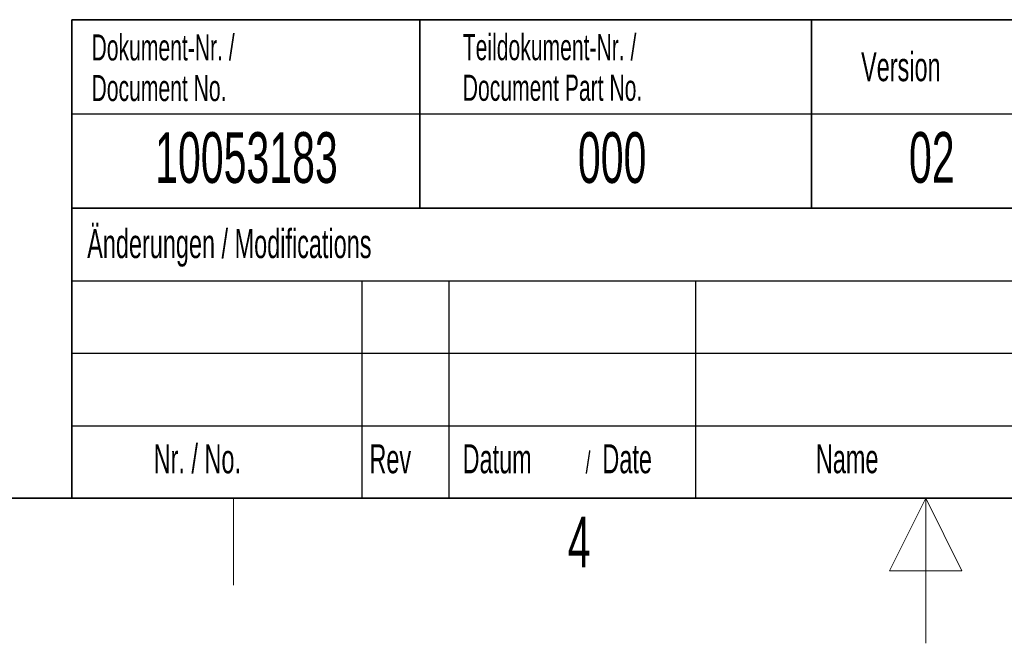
# Model space of a CAD drawing. Header units: millimetres. Extents: x 5 to 418, y 2 to 292.
# Tile 6 of 20: x 155 to 222, y 2 to 45. Entities that reach past the tile are written whole.
import ezdxf

# ---------------------------------------------------------------- set-up
doc = ezdxf.new("R2010")
doc.units = ezdxf.units.MM
doc.layers.add('SLD-0', color=7, linetype='Continuous')
doc.styles.add('SLDTEXTSTYLE0', font='TXT', dxfattribs={"width": 0.605})

msp = doc.modelspace()

# ---------------------------------------------------------------- linework, layer by layer
at = {"layer": 'SLD-0', "lineweight": 35}
for p, q in [((158.1167, 45), (225.6167, 45)), ((158.1167, 45), (158.1167, 32)), ((182.1167, 45), (182.1167, 32)), ((209.1167, 45), (209.1167, 32)), ((158.1167, 32), (158.1167, 12)), ((158.1167, 32), (225.6167, 32)), ((26, 12), (408, 12)), ((158.1167, 12), (225.6167, 12))]:
    msp.add_line(p, q, dxfattribs=at)
at = {"layer": 'SLD-0'}
for p, q in [((158.1167, 38.5), (225.6167, 38.5)), ((158.1167, 27), (225.6167, 27)), ((178.1167, 27), (178.1167, 12)), ((184.1167, 27), (184.1167, 12)), ((201.1167, 27), (201.1167, 12)), ((158.1167, 22), (225.6167, 22)), ((158.1167, 17), (225.6167, 17))]:
    msp.add_line(p, q, dxfattribs=at)
at = {"layer": 'SLD-0', "lineweight": 25}
msp.add_line((158.1167, 32), (225.6167, 32), dxfattribs=at)
at = {"layer": 'SLD-0', "lineweight": 18}
for p, q in [((169.25, 6), (169.25, 12)), ((217, 12), (214.5, 7)), ((217, 2), (217, 12)), ((219.5, 7), (217, 12)), ((214.5, 7), (219.5, 7))]:
    msp.add_line(p, q, dxfattribs=at)

# ---------------------------------------------------------------- texts
at = {"layer": 'SLD-0', "style": 'SLDTEXTSTYLE0'}
for s, insert, char_height, attachment_point in [('Dokument-Nr. /', (159.4707, 43.9891), 1.8, 1), ('Teildokument-Nr. /', (185.0721, 44.0073), 1.8, 1), ('Version', (212.5452, 42.7601), 2, 1), ('Document No.', (159.4707, 41.1891), 1.8, 1), ('Document Part No.', (185.0721, 41.2073), 1.8, 1), ('10053183', (170.1557, 37.243), 3.5, 2), ('000', (195.3767, 37.243), 3.5, 2), ('02', (217.4216, 37.2527), 3.5, 2), ('Änderungen / Modifications', (159.1698, 30.5619), 2, 1), ('Nr. / No.', (163.7532, 15.7244), 2, 1), ('Rev', (178.6351, 15.7244), 2, 1), ('Datum', (185.0629, 15.7244), 2, 1), ('Date', (194.7022, 15.7244), 2, 1), ('Name', (209.4275, 15.729), 2, 1), ('/', (193.5459, 15.2243), 1.5, 1), ('4', (193.1027, 10.743), 3.5, 2)]:
    msp.add_mtext(s, dxfattribs=dict(at, insert=insert, char_height=char_height, attachment_point=attachment_point))

doc.saveas('drawing.dxf')
